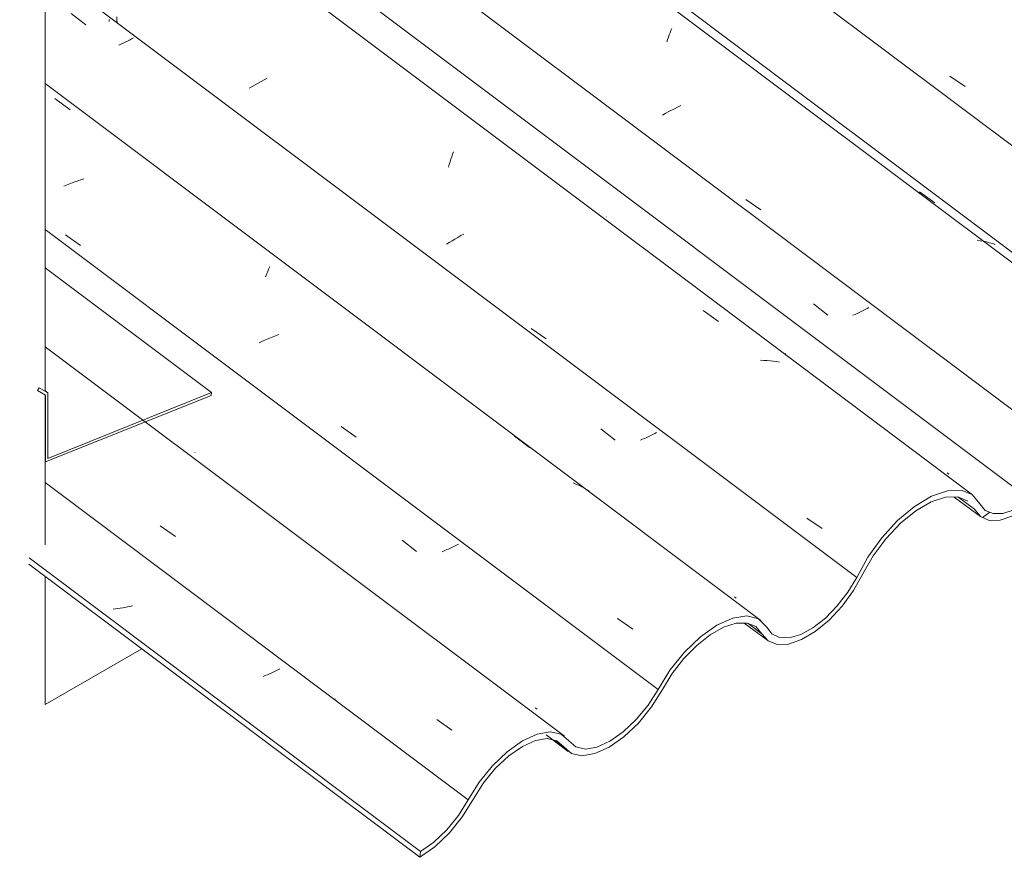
# Model space of a CAD drawing. Header units: metres. Extents: x 6.5 to 21.8, y 0.9 to 11.2.
# Tile 45 of 112: x 11.675 to 12.298, y 6.25 to 6.781. Entities that reach past the tile are written whole.
import ezdxf

# ---------------------------------------------------------------- set-up
doc = ezdxf.new("R2010")
doc.units = ezdxf.units.M
for name, color, linetype, lineweight in [('A-GLAZ-CWMG', 7, 'Continuous', 5), ('A-ROOF-OTLN', 7, 'Continuous', 5), ('A-WALL', 7, 'Continuous', 5), ('I-WALL', 7, 'Continuous', 5)]:
    doc.layers.add(name, color=color, linetype=linetype, lineweight=lineweight)

# ---------------------------------------------------------------- blocks, each defined once
blk = doc.blocks.new('FP_250-ISO_02')
at = {"layer": 'A-GLAZ-CWMG'}
blk.add_line((12.2667, 6.47832), (12.28327, 6.46588), dxfattribs=at)
blk = doc.blocks.new('FP_251-ISO_02')
at = {"layer": 'A-GLAZ-CWMG'}
blk.add_line((12.13375, 6.39847), (12.14862, 6.38731), dxfattribs=at)
blk = doc.blocks.new('FP_252-ISO_02')
at = {"layer": 'A-GLAZ-CWMG'}
blk.add_line((12.00822, 6.32771), (12.02233, 6.31712), dxfattribs=at)
blk = doc.blocks.new('FP_253-ISO_02')
at = {"layer": 'A-GLAZ-CWMG', "color": 9, "true_color": 0xc0c0c0}
for p, q in [((11.7463, 6.40932), (11.74479, 6.40898)), ((11.73562, 6.40741), (11.73409, 6.40725)), ((11.73715, 6.40761), (11.73562, 6.40741)), ((11.73868, 6.40783), (11.73715, 6.40761)), ((11.74021, 6.40808), (11.73868, 6.40783)), ((11.74174, 6.40835), (11.74021, 6.40808)), ((11.74326, 6.40865), (11.74174, 6.40835)), ((11.74479, 6.40898), (11.74326, 6.40865)), ((11.8318, 6.36574), (11.83041, 6.36516)), ((11.83316, 6.36633), (11.8318, 6.36574)), ((11.83451, 6.36693), (11.83316, 6.36633)), ((11.83584, 6.36753), (11.83451, 6.36693)), ((11.83715, 6.36815), (11.83584, 6.36753)), ((11.83844, 6.36877), (11.83715, 6.36815)), ((11.83972, 6.3694), (11.83844, 6.36877)), ((11.83041, 6.36516), (11.82902, 6.36459))]:
    blk.add_line(p, q, dxfattribs=at)
blk = doc.blocks.new('FP_254-ISO_02')
at = {"layer": 'A-GLAZ-CWMG'}
blk.add_line((12.01987, 6.3268), (11.69111, 6.57355), dxfattribs=at)
at = {"layer": 'A-GLAZ-CWMG', "color": 9, "true_color": 0xc0c0c0}
for p, q in [((11.76393, 6.46011), (11.77355, 6.45337)), ((11.87491, 6.35056), (11.87404, 6.34997)), ((11.939, 6.33737), (11.94864, 6.3306))]:
    blk.add_line(p, q, dxfattribs=at)
blk = doc.blocks.new('FP_255-ISO_02')
at = {"layer": 'A-GLAZ-CWMG', "color": 9, "true_color": 0xc0c0c0}
for p, q in [((11.78581, 6.50659), (11.78579, 6.50667)), ((11.9171, 6.45095), (11.92629, 6.44372)), ((11.94903, 6.44661), (11.94774, 6.44599)), ((11.9503, 6.44724), (11.94903, 6.44661)), ((11.95156, 6.44788), (11.9503, 6.44724)), ((11.95279, 6.44852), (11.95156, 6.44788)), ((11.94375, 6.44416), (11.94238, 6.44357)), ((11.94509, 6.44476), (11.94375, 6.44416)), ((11.94642, 6.44537), (11.94509, 6.44476)), ((11.94774, 6.44599), (11.94642, 6.44537)), ((12.00254, 6.34397), (12.00142, 6.34476))]:
    blk.add_line(p, q, dxfattribs=at)
blk = doc.blocks.new('FP_256-ISO_02')
at = {"layer": 'A-GLAZ-CWMG'}
blk.add_line((12.14426, 6.40009), (11.69111, 6.7402), dxfattribs=at)
at = {"layer": 'A-GLAZ-CWMG', "color": 9, "true_color": 0xc0c0c0}
for p, q in [((11.69719, 6.73068), (11.70681, 6.72366)), ((11.70919, 6.67771), (11.70709, 6.67691)), ((11.7113, 6.67848), (11.70919, 6.67771)), ((11.71343, 6.67921), (11.7113, 6.67848)), ((11.71556, 6.6799), (11.71343, 6.67921)), ((11.70501, 6.67607), (11.70294, 6.67519)), ((11.70709, 6.67691), (11.70501, 6.67607)), ((11.7039, 6.64436), (11.71349, 6.63768)), ((11.83184, 6.62083), (11.83223, 6.62175)), ((11.83223, 6.62175), (11.8326, 6.62264)), ((11.8326, 6.62264), (11.83297, 6.62348)), ((11.83297, 6.62348), (11.83332, 6.62428)), ((11.8306, 6.61784), (11.83102, 6.61887)), ((11.83102, 6.61887), (11.83143, 6.61987)), ((11.83143, 6.61987), (11.83184, 6.62083)), ((11.83066, 6.57786), (11.82862, 6.57694)), ((11.83272, 6.57875), (11.83066, 6.57786)), ((11.8348, 6.57961), (11.83272, 6.57875)), ((11.83689, 6.58044), (11.8348, 6.57961)), ((11.83899, 6.58123), (11.83689, 6.58044)), ((11.82862, 6.57694), (11.82661, 6.57599)), ((11.87847, 6.52296), (11.88808, 6.51627)), ((11.98824, 6.51676), (11.99782, 6.50966)), ((12.0271, 6.48654), (12.02531, 6.48725)), ((12.02886, 6.48577), (12.0271, 6.48654)), ((12.03058, 6.48495), (12.02886, 6.48577)), ((12.03226, 6.48407), (12.03058, 6.48495)), ((12.03391, 6.48313), (12.03226, 6.48407)), ((12.03551, 6.48213), (12.03391, 6.48313)), ((12.05351, 6.40133), (12.06314, 6.39463))]:
    blk.add_line(p, q, dxfattribs=at)
blk = doc.blocks.new('FP_257-ISO_02')
at = {"layer": 'A-GLAZ-CWMG', "color": 9, "true_color": 0xc0c0c0}
for p, q in [((11.70761, 6.78463), (11.71684, 6.77738)), ((11.73161, 6.77952), (11.73163, 6.78073)), ((11.73904, 6.76512), (11.73763, 6.76446)), ((11.74043, 6.76578), (11.73904, 6.76512)), ((11.74179, 6.76645), (11.74043, 6.76578)), ((11.74314, 6.76713), (11.74179, 6.76645)), ((11.74446, 6.76781), (11.74314, 6.76713)), ((11.74575, 6.7685), (11.74446, 6.76781)), ((11.74702, 6.76918), (11.74575, 6.7685)), ((11.91172, 6.57698), (11.91169, 6.57705)), ((12.04285, 6.52154), (12.05206, 6.51432)), ((12.07071, 6.51547), (12.06938, 6.51486)), ((12.07201, 6.51609), (12.07071, 6.51547)), ((12.0733, 6.51671), (12.07201, 6.51609)), ((12.07457, 6.51734), (12.0733, 6.51671)), ((12.07582, 6.51798), (12.07457, 6.51734)), ((12.07705, 6.51862), (12.07582, 6.51798)), ((12.07825, 6.51926), (12.07705, 6.51862)), ((12.06938, 6.51486), (12.06804, 6.51426)), ((12.12861, 6.41424), (12.12748, 6.41505))]:
    blk.add_line(p, q, dxfattribs=at)
blk = doc.blocks.new('FP_258-ISO_02')
at = {"layer": 'A-GLAZ-CWMG'}
blk.add_line((12.27826, 6.47975), (10.86498, 7.54049), dxfattribs=at)
at = {"layer": 'A-GLAZ-CWMG', "color": 9, "true_color": 0xc0c0c0}
for p, q in [((11.73655, 6.78053), (11.73652, 6.78241)), ((11.73661, 6.77864), (11.73655, 6.78053)), ((11.82591, 6.74051), (11.82402, 6.73945)), ((11.82782, 6.74157), (11.82591, 6.74051)), ((11.82976, 6.7426), (11.82782, 6.74157)), ((11.83173, 6.74361), (11.82976, 6.7426)), ((11.82216, 6.73836), (11.82032, 6.73727)), ((11.82402, 6.73945), (11.82216, 6.73836)), ((11.94906, 6.69543), (11.94959, 6.69694)), ((11.94694, 6.68896), (11.94747, 6.69064)), ((11.94747, 6.69064), (11.948, 6.69227)), ((11.948, 6.69227), (11.94853, 6.69387)), ((11.94853, 6.69387), (11.94906, 6.69543)), ((11.94641, 6.68725), (11.94694, 6.68896)), ((11.94873, 6.64062), (11.94692, 6.63951)), ((11.95056, 6.64172), (11.94873, 6.64062)), ((11.95242, 6.64281), (11.95056, 6.64172)), ((11.9543, 6.64388), (11.95242, 6.64281)), ((11.95621, 6.64493), (11.9543, 6.64388)), ((11.94692, 6.63951), (11.94515, 6.63839)), ((12.10766, 6.59643), (12.11735, 6.58949)), ((11.99879, 6.58513), (12.00838, 6.57852)), ((12.15985, 6.56913), (12.15979, 6.56924)), ((12.15987, 6.56897), (12.15985, 6.56913)), ((12.15986, 6.56876), (12.15987, 6.56897)), ((12.14609, 6.56489), (12.14403, 6.56495)), ((12.14814, 6.56478), (12.14609, 6.56489)), ((12.15017, 6.56462), (12.14814, 6.56478)), ((12.15218, 6.5644), (12.15017, 6.56462)), ((12.15417, 6.56413), (12.15218, 6.5644)), ((12.15614, 6.5638), (12.15417, 6.56413)), ((12.17338, 6.46496), (12.183, 6.45835))]:
    blk.add_line(p, q, dxfattribs=at)
blk = doc.blocks.new('FP_259-ISO_02')
at = {"layer": 'A-GLAZ-CWMG', "color": 9, "true_color": 0xc0c0c0}
for p, q in [((12.04637, 6.65567), (12.04633, 6.65573)), ((12.17749, 6.60063), (12.18671, 6.59341)), ((12.20906, 6.59654), (12.20781, 6.5959)), ((12.21029, 6.59718), (12.20906, 6.59654)), ((12.21149, 6.59782), (12.21029, 6.59718)), ((12.21268, 6.59846), (12.21149, 6.59782)), ((12.20393, 6.59404), (12.2026, 6.59343)), ((12.20524, 6.59465), (12.20393, 6.59404)), ((12.20653, 6.59527), (12.20524, 6.59465)), ((12.20781, 6.5959), (12.20653, 6.59527)), ((12.26336, 6.49286), (12.26223, 6.49366))]:
    blk.add_line(p, q, dxfattribs=at)
blk = doc.blocks.new('FP_260-ISO_02')
at = {"layer": 'A-GLAZ-CWMG'}
blk.add_line((12.40881, 6.55415), (10.9944, 7.61574), dxfattribs=at)
at = {"layer": 'A-GLAZ-CWMG', "color": 9, "true_color": 0xc0c0c0}
for p, q in [((12.08572, 6.76961), (12.08625, 6.77104)), ((12.08625, 6.77104), (12.08677, 6.77244)), ((12.08677, 6.77244), (12.08729, 6.77378)), ((12.08729, 6.77378), (12.0878, 6.77508)), ((12.08465, 6.7666), (12.08518, 6.76813)), ((12.08518, 6.76813), (12.08572, 6.76961)), ((12.08376, 6.72121), (12.08188, 6.72014)), ((12.08567, 6.72227), (12.08376, 6.72121)), ((12.08761, 6.7233), (12.08567, 6.72227)), ((12.08957, 6.72431), (12.08761, 6.7233)), ((12.09155, 6.7253), (12.08957, 6.72431)), ((12.09356, 6.72627), (12.09155, 6.7253)), ((12.24471, 6.67173), (12.25435, 6.66472)), ((12.13472, 6.6668), (12.14431, 6.66015)), ((12.28321, 6.64067), (12.28122, 6.64098)), ((12.28516, 6.64031), (12.28321, 6.64067)), ((12.28709, 6.63989), (12.28516, 6.64031)), ((12.289, 6.63941), (12.28709, 6.63989)), ((12.29088, 6.63888), (12.289, 6.63941)), ((12.29273, 6.63829), (12.29088, 6.63888))]:
    blk.add_line(p, q, dxfattribs=at)
blk = doc.blocks.new('FP_261-ISO_02')
at = {"layer": 'A-GLAZ-CWMG', "color": 9, "true_color": 0xc0c0c0}
blk.add_line((12.17657, 6.73088), (12.17654, 6.73096), dxfattribs=at)
blk = doc.blocks.new('Rectangular Mullion - Telha Fibrocimento - Ondulada-1909027-ISO_02')
at = {"layer": 'A-GLAZ-CWMG', "true_color": 0xc0c0c0}
h = blk.add_hatch(dxfattribs=at)
h.set_pattern_fill('FP_19', color=9, style=0, pattern_type=2)
h.set_pattern_definition([(35.687, (10.999, 7.97), (0.23241475, 0.2221094), [0.0118, -0.2028, 0.0118, -0.2028, -1.145]), (35.687, (10.999, 7.97), (0.23241475, 0.2221094), [-0.42922, 0.0118, -0.41741, 0.0118, -0.2028, -0.50075]), (35.687, (10.999, 7.97), (0.23241475, 0.2221094), [-1.073, 0.0118, -0.13127, 0.0118, -0.34588]), (137.177, (11.086, 8.06), (-0.1665248, 0.04396), [0.00654, -0.11229, 0.00654, -0.74603]), (137.177, (11.086, 8.06), (-0.1665248, 0.04396), [-0.12536, -0.11229, 0.00654, -0.23112, -0.39609]), (137.177, (11.086, 8.06), (-0.1665248, 0.04396), [-0.47531, 0.00654, -0.11229, 0.00654, -0.27073]), (137.177, (11.086, 8.06), (-0.1665248, 0.04396), [-0.60067, -0.07268, 0.00654, -0.19151]), (247.064, (11.115, 8.191), (-0.06588675, -0.266069), [0.0123, -0.21134, 0.0123, -1.404]), (247.064, (11.115, 8.191), (-0.06588675, -0.266069), [-0.23595, -0.21134, 0.0123, -0.43499, -0.74548]), (247.064, (11.115, 8.191), (-0.06588675, -0.266069), [-0.89458, 0.0123, -0.21134, 0.0123, -0.50954]), (247.064, (11.115, 8.191), (-0.06588675, -0.266069), [-1.131, -0.1368, 0.0123, -0.36044])])
h.paths.add_polyline_path([(11.92828, 6.25006), (11.93926, 6.25814), (11.94853, 6.26743), (11.95573, 6.27653), (11.969, 6.29766), (11.97797, 6.30808), (11.98464, 6.31435), (11.99332, 6.32037), (12.00258, 6.32423), (12.00895, 6.32528), (12.01547, 6.32358), (12.02476, 6.31581), (12.031, 6.31444), (12.04046, 6.31641), (12.04864, 6.32023), (12.05917, 6.32799), (12.06851, 6.33731), (12.07578, 6.34647), (12.08984, 6.36871), (12.09794, 6.3785), (12.106, 6.38618), (12.11335, 6.39171), (12.12069, 6.39584), (12.12862, 6.39836), (12.13635, 6.39817), (12.14172, 6.3955), (12.14891, 6.3871), (12.15465, 6.38488), (12.16226, 6.38535), (12.17186, 6.38911), (12.17873, 6.39318), (12.18864, 6.40163), (12.19579, 6.40929), (12.203, 6.41913), (12.21547, 6.44111), (12.22398, 6.45247), (12.23484, 6.46342), (12.24405, 6.47053), (12.2523, 6.47527), (12.26237, 6.47821), (12.26944, 6.47818), (12.27522, 6.47578), (12.28407, 6.46554), (12.28884, 6.46354), (12.29583, 6.46368), (12.30476, 6.46682), (12.31466, 6.47302), (12.31435, 6.47296), (12.31466, 6.47641), (12.31226, 6.47452), (12.30384, 6.46993), (12.29758, 6.4679), (12.291, 6.4679), (12.28575, 6.47053), (12.27814, 6.47983), (12.27116, 6.48265), (12.2617, 6.48207), (12.2523, 6.47881), (12.23936, 6.47053), (12.23085, 6.46342), (12.22047, 6.45205), (12.21197, 6.44019), (12.1994, 6.41803), (12.19265, 6.40929), (12.18352, 6.40038), (12.17725, 6.3955), (12.16948, 6.39124), (12.16182, 6.38912), (12.15603, 6.38923), (12.15113, 6.39159), (12.14785, 6.39605), (12.14276, 6.40106), (12.1353, 6.40294), (12.12527, 6.40106), (12.11645, 6.39712), (12.1053, 6.38911), (12.09586, 6.38009), (12.08672, 6.36871), (12.07291, 6.34647), (12.0654, 6.33731), (12.05713, 6.32952), (12.04819, 6.32338), (12.03914, 6.31967), (12.03312, 6.31867), (12.02708, 6.32001), (12.01778, 6.32807), (12.01092, 6.32952), (12.00258, 6.32806), (11.99332, 6.32379), (11.98372, 6.31698), (11.97311, 6.30648), (11.96539, 6.29671), (11.95281, 6.27653), (11.9454, 6.26743), (11.93722, 6.25968), (11.9288, 6.25379)])
h.paths.add_polyline_path([(12.31593, 6.47743), (12.32459, 6.48381), (12.33146, 6.49032), (12.33792, 6.49886), (12.34937, 6.51834), (12.35823, 6.52962), (12.3665, 6.53797), (12.3748, 6.54457), (12.38454, 6.54995), (12.3937, 6.55251), (12.4003, 6.55241), (12.40587, 6.54995), (12.41192, 6.54292), (12.41467, 6.54257), (12.41919, 6.54157), (12.42653, 6.54323), (12.42103, 6.54326), (12.41602, 6.54563), (12.40845, 6.5544), (12.40074, 6.55691), (12.39303, 6.55643), (12.38436, 6.55352), (12.37438, 6.54772), (12.36435, 6.5396), (12.35352, 6.52786), (12.34505, 6.51605), (12.3341, 6.49721), (12.32755, 6.48852), (12.32019, 6.48085), (12.31684, 6.47815)])
h.paths.add_polyline_path([(12.42598, 6.53905), (12.42653, 6.53921), (12.43596, 6.54281), (12.44391, 6.54771), (12.4528, 6.55527), (12.4611, 6.56447), (12.46803, 6.57427), (12.47943, 6.59346), (12.48884, 6.60524), (12.4977, 6.61385), (12.49457, 6.61319), (12.49458, 6.61444), (12.49741, 6.6159), (12.5007, 6.61742), (12.49882, 6.61475), (12.50405, 6.61896), (12.50417, 6.62075), (12.51202, 6.62396), (12.51267, 6.62396), (12.51522, 6.62491), (12.52154, 6.62702), (12.52893, 6.62731), (12.53498, 6.62492), (12.54348, 6.61567), (12.54851, 6.61373), (12.55554, 6.61414), (12.56439, 6.61923), (12.57111, 6.62446), (12.56331, 6.62023), (12.55725, 6.6182), (12.5499, 6.61837), (12.54531, 6.62059), (12.53719, 6.62929), (12.53045, 6.63151), (12.52272, 6.63105), (12.5122, 6.62709), (12.50182, 6.62055), (12.49207, 6.61217), (12.48299, 6.60218), (12.47641, 6.59346), (12.47711, 6.59316), (12.47278, 6.58706), (12.4611, 6.56818), (12.45031, 6.55568), (12.44253, 6.5486), (12.43403, 6.5427), (12.42599, 6.53906)])
h.paths.add_polyline_path([(12.48484, 6.60457), (12.48481, 6.6046), (12.49018, 6.60832), (12.48969, 6.60721), (12.48484, 6.60457)])
h.paths.add_polyline_path([(12.5702, 6.62053), (12.57409, 6.62328), (12.58168, 6.62967), (12.59001, 6.63875), (12.59635, 6.64734), (12.60726, 6.66551), (12.61388, 6.67371), (12.62078, 6.68031), (12.62662, 6.68463), (12.6325, 6.6878), (12.63837, 6.68958), (12.64372, 6.68955), (12.64757, 6.68807), (12.65458, 6.68031), (12.66019, 6.67826), (12.66713, 6.67858), (12.67638, 6.68202), (12.6855, 6.68775), (12.6819, 6.68658), (12.68303, 6.68932), (12.67503, 6.68491), (12.66912, 6.68285), (12.66171, 6.68285), (12.65757, 6.68432), (12.64928, 6.69258), (12.64472, 6.69396), (12.63837, 6.69339), (12.63117, 6.69066), (12.62288, 6.68538), (12.61534, 6.67879), (12.60965, 6.67265), (12.60278, 6.66309), (12.59267, 6.64624), (12.58201, 6.63263), (12.5827, 6.63429), (12.57969, 6.63116), (12.57969, 6.62986), (12.57119, 6.62134), (12.57027, 6.62059)])
h.paths.add_polyline_path([(12.6861, 6.69159), (12.6919, 6.69374), (12.69379, 6.69482), (12.70213, 6.70404), (12.70871, 6.71322), (12.71319, 6.72073), (12.71098, 6.722), (12.70412, 6.71069), (12.69651, 6.70124), (12.68934, 6.69424), (12.68797, 6.69313)])
h = blk.add_hatch(dxfattribs=at)
h.set_pattern_fill('FP_20', color=9, style=0, pattern_type=2)
h.set_pattern_definition([(330, (14.17, 7.282), (0.2298954, -0.0663695), [0.01095, -0.18814, 0.01095, -0.18814, -1.062]), (330, (14.17, 7.282), (0.2298954, -0.0663695), [-0.39819, 0.01095, -0.38724, 0.01095, -0.18814, -0.46455]), (330, (14.17, 7.282), (0.2298954, -0.0663695), [-0.99547, 0.01095, -0.12178, 0.01095, -0.32087]), (111.206, (14.256, 7.265), (-0.1647206, 0.291817), [0.01311, -0.22522, 0.01311, -1.496]), (111.206, (14.256, 7.265), (-0.1647206, 0.291817), [-0.25144, -0.22522, 0.01311, -0.46356, -0.79444]), (111.206, (14.256, 7.265), (-0.1647206, 0.291817), [-0.95333, 0.01311, -0.22522, 0.01311, -0.543]), (111.206, (14.256, 7.265), (-0.1647206, 0.291817), [-1.205, -0.14578, 0.01311, -0.38411]), (234.896, (14.285, 7.381), (-0.0651715, -0.2254494), [0.00825, -0.14167, 0.00825, -0.94122]), (234.896, (14.285, 7.381), (-0.0651715, -0.2254494), [-0.15816, -0.14167, 0.00825, -0.29159, -0.49972]), (234.896, (14.285, 7.381), (-0.0651715, -0.2254494), [-0.59966, 0.00825, -0.14167, 0.00825, -0.34156]), (234.896, (14.285, 7.381), (-0.0651715, -0.2254494), [-0.75782, -0.0917, 0.00825, -0.24161])])
h.paths.add_polyline_path([(11.92828, 6.25006), (11.9288, 6.25379), (11.68086, 6.43988), (11.68086, 6.43576), (11.92331, 6.25379)])
at = {"layer": 'A-GLAZ-CWMG'}
for p, q in [((12.33946, 6.50641), (10.91925, 7.57235)), ((12.20497, 6.42734), (11.69111, 6.81302)), ((12.07919, 6.35641), (11.69111, 6.64769)), ((11.95898, 6.2864), (11.69111, 6.48745)), ((12.27949, 6.47053), (12.26897, 6.47843)), ((11.92828, 6.25006), (11.68079, 6.43581)), ((11.9288, 6.25379), (11.68086, 6.43988)), ((12.14495, 6.39171), (12.13633, 6.39818)), ((12.01949, 6.3201), (12.01409, 6.32415)), ((11.9288, 6.25379), (11.92828, 6.25006))]:
    blk.add_line(p, q, dxfattribs=at)
for points in [[(12.27949, 6.47053, 0), (12.28329, 6.46587, 0), (12.28884, 6.46354, 0), (12.29583, 6.46368, 0), (12.30384, 6.46629, 0), (12.31241, 6.47121, 0), (12.32104, 6.47815, 0), (12.32923, 6.48672, 0), (12.33651, 6.49642, 0), (12.34245, 6.50668, 0)], [(12.28289, 6.47402, 0), (12.27814, 6.47983, 0), (12.27116, 6.48265, 0), (12.26237, 6.4823, 0), (12.2523, 6.47881, 0), (12.24158, 6.47238, 0), (12.23085, 6.46342, 0), (12.22078, 6.45247, 0), (12.21197, 6.44019, 0), (12.20497, 6.42734, 0)], [(12.20888, 6.42957, 0), (12.21547, 6.44111, 0), (12.22358, 6.45205, 0), (12.23276, 6.46173, 0), (12.24245, 6.46961, 0), (12.25208, 6.4752, 0), (12.2611, 6.47818, 0), (12.26897, 6.47837, 0), (12.27522, 6.47578, 0)], [(12.31467, 6.47624, 0), (12.31245, 6.47463, 0), (12.30476, 6.47023, 0), (12.29758, 6.4679, 0), (12.29131, 6.46777, 0), (12.28632, 6.46985, 0), (12.28289, 6.47402, 0)], [(12.14495, 6.39171, 0), (12.14891, 6.3871, 0), (12.15465, 6.38488, 0), (12.16182, 6.38519, 0), (12.17, 6.38801, 0), (12.17873, 6.39318, 0), (12.18747, 6.40038, 0), (12.19573, 6.4092, 0), (12.203, 6.41913, 0), (12.20888, 6.42957, 0)], [(12.20497, 6.42734, 0), (12.1994, 6.41803, 0), (12.19265, 6.40929, 0), (12.18512, 6.40163, 0), (12.17725, 6.3955, 0), (12.16948, 6.39124, 0), (12.16226, 6.38911, 0), (12.15603, 6.38923, 0), (12.15113, 6.39159, 0), (12.14785, 6.39605, 0)], [(12.14785, 6.39605, 0), (12.14276, 6.40106, 0), (12.13548, 6.40296, 0), (12.12651, 6.40162, 0), (12.11645, 6.39712, 0), (12.106, 6.38978, 0), (12.09586, 6.38009, 0), (12.08672, 6.36871, 0), (12.07919, 6.35641, 0)], [(12.08197, 6.35629, 0), (12.08808, 6.36643, 0), (12.09543, 6.37594, 0), (12.10363, 6.38431, 0), (12.1122, 6.39107, 0), (12.12069, 6.39584, 0), (12.12862, 6.39836, 0), (12.13554, 6.3985, 0), (12.14109, 6.39624, 0), (12.14495, 6.39171, 0)], [(12.01949, 6.3201, 0), (12.02431, 6.3159, 0), (12.031, 6.31444, 0), (12.03914, 6.31581, 0), (12.04819, 6.31991, 0), (12.05759, 6.32649, 0), (12.06673, 6.33514, 0), (12.07503, 6.34529, 0), (12.08197, 6.35629, 0)], [(12.07919, 6.35641, 0), (12.07291, 6.34647, 0), (12.0654, 6.33731, 0), (12.05713, 6.32952, 0), (12.04864, 6.32358, 0), (12.04046, 6.31989, 0), (12.03312, 6.31867, 0), (12.02708, 6.32001, 0), (12.02273, 6.32381, 0)], [(12.02273, 6.32381, 0), (12.01778, 6.32807, 0), (12.01092, 6.32952, 0), (12.00258, 6.32806, 0), (11.99332, 6.32379, 0), (11.98372, 6.31698, 0), (11.9744, 6.30808, 0), (11.96598, 6.29766, 0), (11.95898, 6.2864, 0)], [(11.96224, 6.28717, 0), (11.96864, 6.29723, 0), (11.97626, 6.30648, 0), (11.98464, 6.31435, 0), (11.99324, 6.32033, 0), (12.00152, 6.32405, 0), (12.00895, 6.32528, 0), (12.01507, 6.32394, 0), (12.01949, 6.3201, 0)], [(11.92828, 6.25006, 0), (11.93781, 6.25675, 0), (11.94705, 6.26559, 0), (11.95539, 6.27596, 0), (11.96224, 6.28717, 0)], [(11.95898, 6.2864, 0), (11.95281, 6.27653, 0), (11.9454, 6.26743, 0), (11.93722, 6.25968, 0), (11.9288, 6.25379, 0)]]:
    blk.add_polyline3d(points, dxfattribs=at)
for name in ['FP_260-ISO_02', 'FP_261-ISO_02', 'FP_258-ISO_02', 'FP_259-ISO_02', 'FP_256-ISO_02', 'FP_257-ISO_02', 'FP_254-ISO_02', 'FP_255-ISO_02', 'FP_250-ISO_02', 'FP_253-ISO_02', 'FP_251-ISO_02', 'FP_252-ISO_02']:
    blk.add_blockref(name, (0, 0), dxfattribs=at)
blk = doc.blocks.new('FP_274-ISO_02')
at = {"layer": 'A-GLAZ-CWMG'}
blk.add_line((12.40594, 6.54969), (10.98942, 7.61287), dxfattribs=at)
blk = doc.blocks.new('FP_276-ISO_02')
at = {"layer": 'A-GLAZ-CWMG', "color": 9, "true_color": 0xc0c0c0}
blk.add_line((12.26395, 6.74502), (12.27355, 6.73832), dxfattribs=at)
blk = doc.blocks.new('Rectangular Mullion - Telha Fibrocimento - Ondulada-V269-ISO_02')
at = {"layer": 'A-GLAZ-CWMG'}
for p, q in [((12.46526, 6.57931), (11.04525, 7.6451)), ((12.31487, 6.47669), (10.88297, 7.55141))]:
    blk.add_line(p, q, dxfattribs=at)
for name in ['FP_276-ISO_02', 'FP_274-ISO_02']:
    blk.add_blockref(name, (0, 0), dxfattribs=at)

msp = doc.modelspace()

# ---------------------------------------------------------------- linework, layer by layer
at = {"layer": 'A-ROOF-OTLN'}
for p, q in [((11.79639, 6.54444), (11.69111, 6.62346)), ((11.68729, 6.54756), (11.68629, 6.54582)), ((11.6927, 6.54437), (11.68729, 6.54756)), ((11.68629, 6.54582), (11.69129, 6.54287)), ((11.6927, 6.54437), (11.69111, 6.54556)), ((11.69129, 6.54287), (11.69129, 6.5005)), ((11.69129, 6.5005), (11.79618, 6.54268)), ((11.79639, 6.54444), (11.6927, 6.50273)), ((11.6927, 6.50273), (11.6927, 6.54437)), ((11.79618, 6.54268), (11.79639, 6.54444))]:
    msp.add_line(p, q, dxfattribs=at)
at = {"layer": 'A-WALL'}
msp.add_line((11.69109, 6.34684), (11.75227, 6.38216), dxfattribs=at)
at = {"layer": 'I-WALL'}
for p, q in [((11.69111, 6.83667), (11.69111, 6.54534)), ((11.69111, 6.54297), (11.69111, 6.44798)), ((11.69111, 6.42807), (11.69111, 6.34677)), ((11.75233, 6.38212), (11.69111, 6.34677))]:
    msp.add_line(p, q, dxfattribs=at)

# ---------------------------------------------------------------- block references
at = {"layer": 'A-GLAZ-CWMG'}
for name in ['Rectangular Mullion - Telha Fibrocimento - Ondulada-V269-ISO_02', 'Rectangular Mullion - Telha Fibrocimento - Ondulada-1909027-ISO_02']:
    msp.add_blockref(name, (0, 0), dxfattribs=at)

doc.saveas('drawing.dxf')
